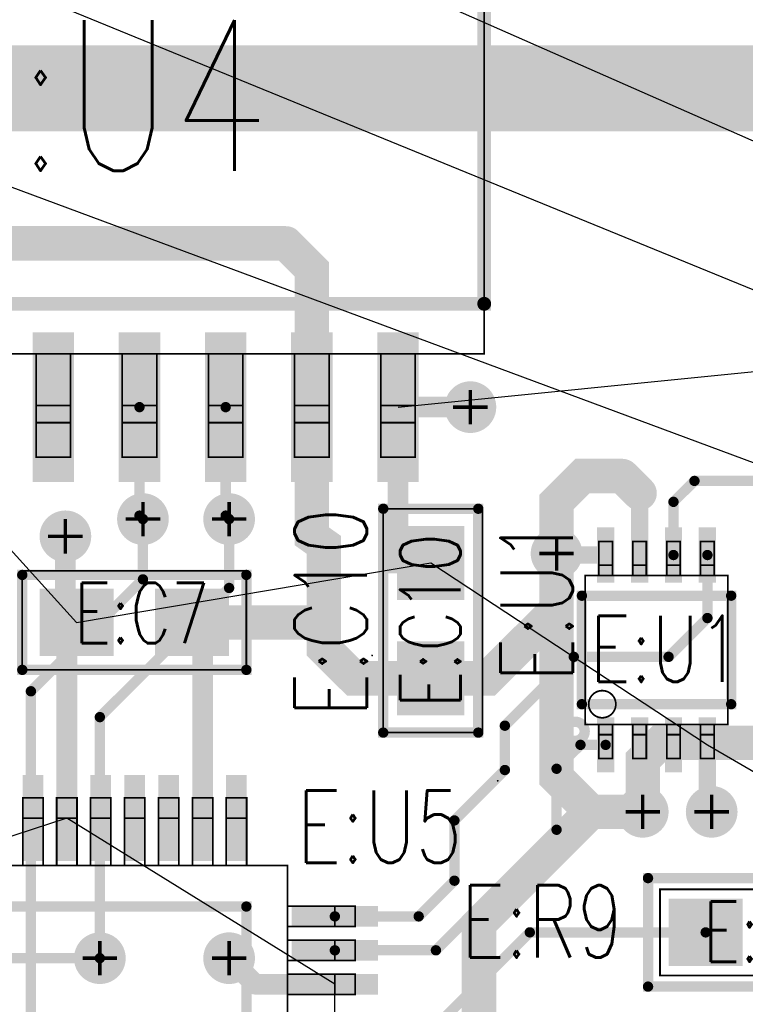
# Model space of a CAD drawing. Extents: x -4.8 to 11.7, y -3.6 to 8.1.
# Tile 15 of 53: x 2.004 to 2.425, y 0.478 to 1.05. Entities that reach past the tile are written whole.
import ezdxf
from ezdxf.enums import TextEntityAlignment as Align

# ---------------------------------------------------------------- set-up
doc = ezdxf.new("R2010")
doc.units = 0
for name, pattern in [('SIG_100', [2, 1, 1]), ('SIG_59', [2, 1, 1]), ('SIG_68', [2, 1, 1]), ('SIG_80', [2, 1, 1]), ('SIG_81', [2, 1, 1]), ('SIG_90', [2, 1, 1]), ('SIG_91', [2, 1, 1]), ('SIG_92', [2, 1, 1]), ('SIG_93', [2, 1, 1]), ('TRMIDX_12', [2, 1, 1]), ('TRMIDX_14', [2, 1, 1]), ('TRMIDX_2', [2, 1, 1]), ('TRMIDX_4', [2, 1, 1])]:
    doc.linetypes.add(name, pattern=pattern)
for name, color, linetype in [('2D_LINE_02', 231, 'CONTINUOUS'), ('DIMENSION7_119', 254, 'CONTINUOUS'), ('DRIL_NPLTE_THRU_01', 16, 'CONTINUOUS'), ('DRIL_NPLTE_THRU_04', 176, 'CONTINUOUS'), ('DRIL_PLTE_THRU_01', 16, 'CONTINUOUS'), ('DRIL_PLTE_THRU_04', 176, 'CONTINUOUS'), ('DRIL_SYMBOL', 254, 'CONTINUOUS'), ('LINK_00', 2, 'CONTINUOUS'), ('PADS_BOT', 5, 'CONTINUOUS'), ('PADS_INNER', 1, 'CONTINUOUS'), ('PADS_TOP', 1, 'CONTINUOUS'), ('PART_NAME_123', 255, 'CONTINUOUS'), ('PART_NAME_129', 2, 'CONTINUOUS'), ('PART_TOP_2DLINE_123', 255, 'CONTINUOUS'), ('PART_TOP_2DLINE_129', 2, 'CONTINUOUS'), ('TRACE_01', 1, 'CONTINUOUS'), ('TRACE_04', 5, 'CONTINUOUS'), ('VIAPTS', 56, 'CONTINUOUS')]:
    doc.layers.add(name, color=color, linetype=linetype)
doc.styles.add('W0$001', font='simplex', dxfattribs={"width": 0.75})
doc.styles.add('W0$006', font='simplex', dxfattribs={"width": 0.75})

# ---------------------------------------------------------------- blocks, each defined once
blk = doc.blocks.new('DRAWING_171')
at = {"layer": '2D_LINE_02', "const_width": 0.05}
blk.add_lwpolyline([(0, 0), (1.97, 0), (1.97, -1.3097), (0, -1.3097)], close=True, dxfattribs=at)
blk = doc.blocks.new('SMOOTH_0$001')
at = {"const_width": 0.0005}
blk.add_lwpolyline([(-0.00025, 0, 1), (0.00025, 0, 1)], format="xyb", close=True, dxfattribs=at)
blk = doc.blocks.new('SMOOTH_0$006')
at = {"const_width": 0.003}
blk.add_lwpolyline([(-0.0015, 0, 1), (0.0015, 0, 1)], format="xyb", close=True, dxfattribs=at)
blk = doc.blocks.new('PART_BODY_TOP_222')
at = {"layer": 'DIMENSION7_119', "linetype": 'TRMIDX_4', "const_width": 0.001}
blk.add_lwpolyline([(-0.25984, -0.18701), (-0.25982, -0.18701)], dxfattribs=at)
at = {"layer": 'DIMENSION7_119', "linetype": 'TRMIDX_12', "const_width": 0.001}
blk.add_lwpolyline([(-0.25984, -0.18701), (-0.25982, -0.18701)], dxfattribs=at)
at = {"layer": 'DIMENSION7_119', "linetype": 'TRMIDX_2', "const_width": 0.001}
blk.add_lwpolyline([(-0.18701, -0.25984), (-0.18698, -0.25984)], dxfattribs=at)
at = {"layer": 'DIMENSION7_119', "linetype": 'TRMIDX_14', "const_width": 0.001}
blk.add_lwpolyline([(-0.18701, -0.25984), (-0.18698, -0.25984)], dxfattribs=at)
at = {"layer": 'PART_TOP_2DLINE_123', "const_width": 0.006}
blk.add_lwpolyline([(-0.114, -0.114), (0.114, -0.114), (0.114, 0.114), (-0.105, 0.114), (-0.114, 0.105)], close=True, dxfattribs=at)
at = {"layer": 'PART_TOP_2DLINE_129', "const_width": 0.001}
for points in [[(-0.1378, -0.1378), (0.1378, -0.1378), (0.1378, 0.1378), (-0.1378, 0.1378)], [(-0.1378, -0.06299), (-0.17717, -0.06299), (-0.17717, -0.0748), (-0.1378, -0.0748)], [(-0.1378, -0.06299), (-0.16535, -0.06299), (-0.16535, -0.0748), (-0.1378, -0.0748)], [(-0.1378, -0.08268), (-0.17717, -0.08268), (-0.17717, -0.09449), (-0.1378, -0.09449)], [(-0.1378, -0.08268), (-0.16535, -0.08268), (-0.16535, -0.09449), (-0.1378, -0.09449)], [(-0.1378, -0.10236), (-0.17717, -0.10236), (-0.17717, -0.11417), (-0.1378, -0.11417)], [(-0.1378, -0.10236), (-0.16535, -0.10236), (-0.16535, -0.11417), (-0.1378, -0.11417)], [(-0.11417, -0.1378), (-0.11417, -0.17717), (-0.10236, -0.17717), (-0.10236, -0.1378)], [(-0.10236, -0.16535), (-0.10236, -0.1378), (-0.11417, -0.1378), (-0.11417, -0.16535)], [(-0.09449, -0.1378), (-0.09449, -0.17717), (-0.08268, -0.17717), (-0.08268, -0.1378)], [(-0.08268, -0.16535), (-0.08268, -0.1378), (-0.09449, -0.1378), (-0.09449, -0.16535)], [(-0.0748, -0.1378), (-0.0748, -0.17717), (-0.06299, -0.17717), (-0.06299, -0.1378)], [(-0.06299, -0.16535), (-0.06299, -0.1378), (-0.0748, -0.1378), (-0.0748, -0.16535)], [(-0.05512, -0.1378), (-0.05512, -0.17717), (-0.04331, -0.17717), (-0.04331, -0.1378)], [(-0.04331, -0.16535), (-0.04331, -0.1378), (-0.05512, -0.1378), (-0.05512, -0.16535)], [(-0.03543, -0.1378), (-0.03543, -0.17717), (-0.02362, -0.17717), (-0.02362, -0.1378)], [(-0.02362, -0.16535), (-0.02362, -0.1378), (-0.03543, -0.1378), (-0.03543, -0.16535)], [(-0.01575, -0.1378), (-0.01575, -0.17717), (-0.00394, -0.17717), (-0.00394, -0.1378)], [(-0.00394, -0.16535), (-0.00394, -0.1378), (-0.01575, -0.1378), (-0.01575, -0.16535)], [(0.00394, -0.1378), (0.00394, -0.17717), (0.01575, -0.17717), (0.01575, -0.1378)], [(0.01575, -0.16535), (0.01575, -0.1378), (0.00394, -0.1378), (0.00394, -0.16535)]]:
    blk.add_lwpolyline(points, close=True, dxfattribs=at)
at = {"layer": 'DIMENSION7_119'}
for p in [(-0.25984, -0.18701), (-0.25984, -0.18701), (-0.25982, -0.18701), (-0.25982, -0.18701), (-0.18701, -0.25984), (-0.18701, -0.25984), (-0.18698, -0.25984), (-0.18698, -0.25984)]:
    blk.add_blockref('SMOOTH_0$001', p, dxfattribs=at)
at = {"layer": 'PART_TOP_2DLINE_123'}
blk.add_blockref('SMOOTH_0$006', (-0.114, -0.114), dxfattribs=at)
at = {"layer": 'PART_TOP_2DLINE_129'}
for p in [(-0.17717, -0.06299), (-0.16535, -0.06299), (-0.1378, -0.06299), (-0.1378, -0.06299), (-0.17717, -0.0748), (-0.16535, -0.0748), (-0.1378, -0.0748), (-0.1378, -0.0748), (-0.17717, -0.08268), (-0.16535, -0.08268), (-0.1378, -0.08268), (-0.1378, -0.08268), (-0.17717, -0.09449), (-0.16535, -0.09449), (-0.1378, -0.09449), (-0.1378, -0.09449), (-0.17717, -0.10236), (-0.16535, -0.10236), (-0.1378, -0.10236), (-0.1378, -0.10236), (-0.17717, -0.11417), (-0.16535, -0.11417), (-0.1378, -0.11417), (-0.1378, -0.11417), (-0.1378, -0.1378), (-0.11417, -0.1378), (-0.11417, -0.1378), (-0.10236, -0.1378), (-0.10236, -0.1378), (-0.09449, -0.1378), (-0.09449, -0.1378), (-0.08268, -0.1378), (-0.08268, -0.1378), (-0.0748, -0.1378), (-0.0748, -0.1378), (-0.06299, -0.1378), (-0.06299, -0.1378), (-0.05512, -0.1378), (-0.05512, -0.1378), (-0.04331, -0.1378), (-0.04331, -0.1378), (-0.03543, -0.1378), (-0.03543, -0.1378), (-0.02362, -0.1378), (-0.02362, -0.1378), (-0.01575, -0.1378), (-0.01575, -0.1378), (-0.00394, -0.1378), (-0.00394, -0.1378), (0.00394, -0.1378), (0.00394, -0.1378), (0.01575, -0.1378), (0.01575, -0.1378), (-0.11417, -0.16535), (-0.10236, -0.16535), (-0.09449, -0.16535), (-0.08268, -0.16535), (-0.0748, -0.16535), (-0.06299, -0.16535), (-0.05512, -0.16535), (-0.04331, -0.16535), (-0.03543, -0.16535), (-0.02362, -0.16535), (-0.01575, -0.16535), (-0.00394, -0.16535), (0.00394, -0.16535), (0.01575, -0.16535), (-0.11417, -0.17717), (-0.10236, -0.17717), (-0.09449, -0.17717), (-0.08268, -0.17717), (-0.0748, -0.17717), (-0.06299, -0.17717), (-0.05512, -0.17717), (-0.04331, -0.17717), (-0.03543, -0.17717), (-0.02362, -0.17717), (-0.01575, -0.17717), (-0.00394, -0.17717), (0.00394, -0.17717), (0.01575, -0.17717)]:
    blk.add_blockref('SMOOTH_0$001', p, dxfattribs=at)
blk = doc.blocks.new('DRIL_HOLE_0')
blk.add_lwpolyline([(0, 0, 1), (0, 0, 1)], format="xyb", close=True)
blk = doc.blocks.new('PAD_0')
blk.add_lwpolyline([(0, 0, 1), (0, 0, 1)], format="xyb", close=True)
blk = doc.blocks.new('PAD_89')
at = {"const_width": 0.012}
blk.add_lwpolyline([(-0.025, 0), (0.025, 0)], dxfattribs=at)
blk = doc.blocks.new('STK_TOP_69')
at = {"layer": 'DRIL_NPLTE_THRU_01'}
blk.add_blockref('DRIL_HOLE_0', (0, 0), dxfattribs=at)
at = {"layer": 'DRIL_NPLTE_THRU_04'}
blk.add_blockref('DRIL_HOLE_0', (0, 0), dxfattribs=at)
at = {"layer": 'PADS_BOT'}
blk.add_blockref('PAD_0', (0, 0), dxfattribs=at)
at = {"layer": 'PADS_INNER'}
blk.add_blockref('PAD_0', (0, 0), dxfattribs=at)
at = {"layer": 'PADS_TOP'}
blk.add_blockref('PAD_89', (0, 0), dxfattribs=at)
blk = doc.blocks.new('STK_TOP_70')
at = {"layer": 'DRIL_NPLTE_THRU_01'}
blk.add_blockref('DRIL_HOLE_0', (0, 0), dxfattribs=at)
at = {"layer": 'DRIL_NPLTE_THRU_04'}
blk.add_blockref('DRIL_HOLE_0', (0, 0), dxfattribs=at)
at = {"layer": 'PADS_BOT'}
blk.add_blockref('PAD_0', (0, 0), dxfattribs=at)
at = {"layer": 'PADS_INNER'}
blk.add_blockref('PAD_0', (0, 0), dxfattribs=at)
at = {"layer": 'PADS_TOP', "rotation": 90}
blk.add_blockref('PAD_89', (0, 0), dxfattribs=at)
blk = doc.blocks.new('SYM_TOP_55')
for name, p in [('PART_BODY_TOP_222', (0, 0)), ('STK_TOP_69', (-0.16535, -0.0689)), ('STK_TOP_69', (-0.16535, -0.08858)), ('STK_TOP_69', (-0.16535, -0.10827)), ('STK_TOP_70', (-0.10827, -0.16535)), ('STK_TOP_70', (-0.08858, -0.16535)), ('STK_TOP_70', (-0.0689, -0.16535)), ('STK_TOP_70', (-0.04921, -0.16535)), ('STK_TOP_70', (-0.02953, -0.16535)), ('STK_TOP_70', (-0.00984, -0.16535)), ('STK_TOP_70', (0.00984, -0.16535))]:
    blk.add_blockref(name, p)
blk = doc.blocks.new('PART_TOP_120')
blk.add_blockref('SYM_TOP_55', (0, 0))
at = {"layer": 'PART_NAME_123', "style": 'W0$006', "width": 0.75}
blk.add_text('E:U5', height=0.042, rotation=180, dxfattribs=at).set_placement((-0.1434, -0.1394))
blk = doc.blocks.new('PART_BODY_TOP_224')
at = {"layer": 'PART_TOP_2DLINE_123', "const_width": 0.006}
blk.add_lwpolyline([(-0.04331, 0.0315), (0.04331, 0.0315), (0.04331, -0.0315), (-0.04331, -0.0315)], close=True, dxfattribs=at)
blk.add_lwpolyline([(-0.05281, -0.04724, 1), (-0.04168, -0.04724, 1)], format="xyb", close=True, dxfattribs=at)
at = {"layer": 'PART_TOP_2DLINE_129', "const_width": 0.001}
for points in [[(-0.03346, 0.04331), (-0.02559, 0.04331), (-0.02559, 0.06299), (-0.03346, 0.06299)], [(-0.03346, 0.04921), (-0.02559, 0.04921), (-0.02559, 0.06299), (-0.03346, 0.06299)], [(-0.01378, 0.04331), (-0.00591, 0.04331), (-0.00591, 0.06299), (-0.01378, 0.06299)], [(-0.01378, 0.04921), (-0.00591, 0.04921), (-0.00591, 0.06299), (-0.01378, 0.06299)], [(0.00591, 0.04331), (0.01378, 0.04331), (0.01378, 0.06299), (0.00591, 0.06299)], [(0.00591, 0.04921), (0.01378, 0.04921), (0.01378, 0.06299), (0.00591, 0.06299)], [(0.02559, 0.04331), (0.03346, 0.04331), (0.03346, 0.06299), (0.02559, 0.06299)], [(0.02559, 0.04921), (0.03346, 0.04921), (0.03346, 0.06299), (0.02559, 0.06299)], [(-0.04134, 0.04331), (0.04134, 0.04331), (0.04134, -0.04331), (-0.04134, -0.04331)], [(-0.03346, -0.06299), (-0.02559, -0.06299), (-0.02559, -0.04331), (-0.03346, -0.04331)], [(-0.03346, -0.04921), (-0.02559, -0.04921), (-0.02559, -0.04331), (-0.03346, -0.04331)], [(-0.01378, -0.06299), (-0.00591, -0.06299), (-0.00591, -0.04331), (-0.01378, -0.04331)], [(-0.01378, -0.04921), (-0.00591, -0.04921), (-0.00591, -0.04331), (-0.01378, -0.04331)], [(0.00591, -0.06299), (0.01378, -0.06299), (0.01378, -0.04331), (0.00591, -0.04331)], [(0.00591, -0.04921), (0.01378, -0.04921), (0.01378, -0.04331), (0.00591, -0.04331)], [(0.02559, -0.06299), (0.03346, -0.06299), (0.03346, -0.04331), (0.02559, -0.04331)], [(0.02559, -0.04921), (0.03346, -0.04921), (0.03346, -0.04331), (0.02559, -0.04331)]]:
    blk.add_lwpolyline(points, close=True, dxfattribs=at)
blk.add_lwpolyline([(-0.03937, -0.0315, 1), (-0.02362, -0.0315, 1)], format="xyb", close=True, dxfattribs=at)
at = {"layer": 'PART_TOP_2DLINE_123'}
for p in [(-0.04331, 0.0315), (0.04331, 0.0315), (-0.04331, -0.0315), (0.04331, -0.0315)]:
    blk.add_blockref('SMOOTH_0$006', p, dxfattribs=at)
at = {"layer": 'PART_TOP_2DLINE_129'}
for p in [(-0.03346, 0.06299), (-0.03346, 0.06299), (-0.02559, 0.06299), (-0.02559, 0.06299), (-0.01378, 0.06299), (-0.01378, 0.06299), (-0.00591, 0.06299), (-0.00591, 0.06299), (0.00591, 0.06299), (0.00591, 0.06299), (0.01378, 0.06299), (0.01378, 0.06299), (0.02559, 0.06299), (0.02559, 0.06299), (0.03346, 0.06299), (0.03346, 0.06299), (-0.03346, 0.04921), (-0.02559, 0.04921), (-0.01378, 0.04921), (-0.00591, 0.04921), (0.00591, 0.04921), (0.01378, 0.04921), (0.02559, 0.04921), (0.03346, 0.04921), (-0.04134, 0.04331), (-0.03346, 0.04331), (-0.02559, 0.04331), (-0.01378, 0.04331), (-0.00591, 0.04331), (0.00591, 0.04331), (0.01378, 0.04331), (0.02559, 0.04331), (0.03346, 0.04331), (0.04134, 0.04331), (-0.04134, -0.04331), (-0.03346, -0.04331), (-0.03346, -0.04331), (-0.02559, -0.04331), (-0.02559, -0.04331), (-0.01378, -0.04331), (-0.01378, -0.04331), (-0.00591, -0.04331), (-0.00591, -0.04331), (0.00591, -0.04331), (0.00591, -0.04331), (0.01378, -0.04331), (0.01378, -0.04331), (0.02559, -0.04331), (0.02559, -0.04331), (0.03346, -0.04331), (0.03346, -0.04331), (0.04134, -0.04331), (-0.03346, -0.04921), (-0.02559, -0.04921), (-0.01378, -0.04921), (-0.00591, -0.04921), (0.00591, -0.04921), (0.01378, -0.04921), (0.02559, -0.04921), (0.03346, -0.04921), (-0.03346, -0.06299), (-0.02559, -0.06299), (-0.01378, -0.06299), (-0.00591, -0.06299), (0.00591, -0.06299), (0.01378, -0.06299), (0.02559, -0.06299), (0.03346, -0.06299)]:
    blk.add_blockref('SMOOTH_0$001', p, dxfattribs=at)
blk = doc.blocks.new('PAD_92')
at = {"const_width": 0.01}
blk.add_lwpolyline([(-0.016, 0), (0.016, 0)], dxfattribs=at)
blk = doc.blocks.new('STK_TOP_72')
at = {"layer": 'DRIL_PLTE_THRU_01'}
blk.add_blockref('DRIL_HOLE_0', (0, 0), dxfattribs=at)
at = {"layer": 'DRIL_PLTE_THRU_04'}
blk.add_blockref('DRIL_HOLE_0', (0, 0), dxfattribs=at)
at = {"layer": 'PADS_BOT'}
blk.add_blockref('PAD_0', (0, 0), dxfattribs=at)
at = {"layer": 'PADS_INNER'}
blk.add_blockref('PAD_0', (0, 0), dxfattribs=at)
at = {"layer": 'PADS_TOP', "rotation": 90}
blk.add_blockref('PAD_92', (0, 0), dxfattribs=at)
blk = doc.blocks.new('SYM_TOP_57')
for name, p in [('STK_TOP_72', (-0.02953, 0.05512)), ('STK_TOP_72', (-0.00984, 0.05512)), ('STK_TOP_72', (0.00984, 0.05512)), ('STK_TOP_72', (0.02953, 0.05512)), ('PART_BODY_TOP_224', (0, 0)), ('STK_TOP_72', (-0.02953, -0.05512)), ('STK_TOP_72', (-0.00984, -0.05512)), ('STK_TOP_72', (0.00984, -0.05512)), ('STK_TOP_72', (0.02953, -0.05512))]:
    blk.add_blockref(name, p)
blk = doc.blocks.new('PART_TOP_122')
blk.add_blockref('SYM_TOP_57', (0, 0))
at = {"layer": 'PART_NAME_123', "style": 'W0$006', "width": 0.75}
blk.add_text('E:U1', height=0.042, rotation=90, dxfattribs=at).set_placement((-0.0486, -0.0186))
at = {"layer": 'PART_NAME_129', "style": 'W0$001', "width": 0.75}
blk.add_text('E:U1', height=0.0385, dxfattribs=at).set_placement((-0.0386, -0.0186))
blk = doc.blocks.new('SMOOTH_0$008')
at = {"const_width": 0.004}
blk.add_lwpolyline([(-0.002, 0, 1), (0.002, 0, 1)], format="xyb", close=True, dxfattribs=at)
blk = doc.blocks.new('PART_BODY_TOP_226')
at = {"layer": 'PART_TOP_2DLINE_123', "const_width": 0.008}
blk.add_lwpolyline([(-0.225, -0.121), (-0.225, 0.121), (0.225, 0.121), (0.225, -0.121)], close=True, dxfattribs=at)
at = {"layer": 'PART_TOP_2DLINE_129', "const_width": 0.001}
for points in [[(-0.225, -0.15), (-0.225, 0.15), (0.225, 0.15), (0.225, -0.15)], [(-0.035, -0.15), (-0.035, -0.21), (-0.015, -0.21), (-0.015, -0.15)], [(0.015, -0.15), (0.015, -0.21), (0.035, -0.21), (0.035, -0.15)], [(0.065, -0.15), (0.065, -0.21), (0.085, -0.21), (0.085, -0.15)], [(0.115, -0.15), (0.115, -0.21), (0.135, -0.21), (0.135, -0.15)], [(0.165, -0.15), (0.165, -0.21), (0.185, -0.21), (0.185, -0.15)], [(-0.035, -0.18), (-0.015, -0.18), (-0.015, -0.19), (-0.035, -0.19)], [(0.015, -0.18), (0.035, -0.18), (0.035, -0.19), (0.015, -0.19)], [(0.065, -0.18), (0.085, -0.18), (0.085, -0.19), (0.065, -0.19)], [(0.115, -0.18), (0.135, -0.18), (0.135, -0.19), (0.115, -0.19)], [(0.165, -0.18), (0.185, -0.18), (0.185, -0.19), (0.165, -0.19)]]:
    blk.add_lwpolyline(points, close=True, dxfattribs=at)
at = {"layer": 'PART_TOP_2DLINE_123'}
blk.add_blockref('SMOOTH_0$008', (0.225, -0.121), dxfattribs=at)
at = {"layer": 'PART_TOP_2DLINE_129'}
for p in [(-0.035, -0.15), (-0.015, -0.15), (0.015, -0.15), (0.035, -0.15), (0.065, -0.15), (0.085, -0.15), (0.115, -0.15), (0.135, -0.15), (0.165, -0.15), (0.185, -0.15), (0.225, -0.15), (-0.035, -0.18), (-0.015, -0.18), (0.015, -0.18), (0.035, -0.18), (0.065, -0.18), (0.085, -0.18), (0.115, -0.18), (0.135, -0.18), (0.165, -0.18), (0.185, -0.18), (-0.035, -0.19), (-0.015, -0.19), (0.015, -0.19), (0.035, -0.19), (0.065, -0.19), (0.085, -0.19), (0.115, -0.19), (0.135, -0.19), (0.165, -0.19), (0.185, -0.19), (-0.035, -0.21), (-0.015, -0.21), (0.015, -0.21), (0.035, -0.21), (0.065, -0.21), (0.085, -0.21), (0.115, -0.21), (0.135, -0.21), (0.165, -0.21), (0.185, -0.21)]:
    blk.add_blockref('SMOOTH_0$001', p, dxfattribs=at)
blk = doc.blocks.new('PAD_94')
at = {"const_width": 0.024}
blk.add_lwpolyline([(-0.0435, 0), (0.0435, 0)], dxfattribs=at)
blk = doc.blocks.new('STK_TOP_73')
at = {"layer": 'DRIL_NPLTE_THRU_01'}
blk.add_blockref('DRIL_HOLE_0', (0, 0), dxfattribs=at)
at = {"layer": 'DRIL_NPLTE_THRU_04'}
blk.add_blockref('DRIL_HOLE_0', (0, 0), dxfattribs=at)
at = {"layer": 'PADS_BOT'}
blk.add_blockref('PAD_0', (0, 0), dxfattribs=at)
at = {"layer": 'PADS_INNER'}
blk.add_blockref('PAD_0', (0, 0), dxfattribs=at)
at = {"layer": 'PADS_TOP', "rotation": 90}
blk.add_blockref('PAD_94', (0, 0), dxfattribs=at)
blk = doc.blocks.new('SYM_TOP_59')
for name, p in [('PART_BODY_TOP_226', (0, 0)), ('STK_TOP_73', (-0.025, -0.181)), ('STK_TOP_73', (0.025, -0.181)), ('STK_TOP_73', (0.075, -0.181)), ('STK_TOP_73', (0.125, -0.181)), ('STK_TOP_73', (0.175, -0.181))]:
    blk.add_blockref(name, p)
blk = doc.blocks.new('PART_TOP_124')
blk.add_blockref('SYM_TOP_59', (0, 0))
at = {"layer": 'PART_NAME_129', "style": 'W0$001', "width": 0.75}
blk.add_text('E:U4', height=0.0875, dxfattribs=at).set_placement((0, 0), align=Align.MIDDLE_CENTER)
blk = doc.blocks.new('PART_BODY_TOP_229')
at = {"layer": 'PART_TOP_2DLINE_123', "const_width": 0.006}
blk.add_lwpolyline([(-0.06693, -0.0315), (0.06693, -0.0315), (0.06693, 0.0315), (-0.06693, 0.0315)], close=True, dxfattribs=at)
at = {"layer": 'PART_TOP_2DLINE_129', "const_width": 0.001}
blk.add_lwpolyline([(-0.06, -0.025), (0.06, -0.025), (0.06, 0.025), (-0.06, 0.025)], close=True, dxfattribs=at)
at = {"layer": 'PART_TOP_2DLINE_123'}
for p in [(-0.06693, 0.0315), (0.06693, 0.0315), (-0.06693, -0.0315), (0.06693, -0.0315)]:
    blk.add_blockref('SMOOTH_0$006', p, dxfattribs=at)
at = {"layer": 'PART_TOP_2DLINE_129'}
for p in [(-0.06, 0.025), (0.06, 0.025), (-0.06, -0.025), (0.06, -0.025)]:
    blk.add_blockref('SMOOTH_0$001', p, dxfattribs=at)
blk = doc.blocks.new('PAD_98')
at = {"const_width": 0.039}
blk.add_lwpolyline([(-0.0215, 0), (0.0215, 0)], dxfattribs=at)
blk = doc.blocks.new('STK_TOP_49')
at = {"layer": 'DRIL_PLTE_THRU_01'}
blk.add_blockref('DRIL_HOLE_0', (0, 0), dxfattribs=at)
at = {"layer": 'DRIL_PLTE_THRU_04'}
blk.add_blockref('DRIL_HOLE_0', (0, 0), dxfattribs=at)
at = {"layer": 'PADS_BOT'}
blk.add_blockref('PAD_0', (0, 0), dxfattribs=at)
at = {"layer": 'PADS_INNER'}
blk.add_blockref('PAD_0', (0, 0), dxfattribs=at)
at = {"layer": 'PADS_TOP'}
blk.add_blockref('PAD_98', (0, 0), dxfattribs=at)
blk = doc.blocks.new('SYM_TOP_62')
for name, p in [('PART_BODY_TOP_229', (0, 0)), ('STK_TOP_49', (-0.0335, 0)), ('STK_TOP_49', (0.0335, 0))]:
    blk.add_blockref(name, p)
blk = doc.blocks.new('PART_TOP_130')
blk.add_blockref('SYM_TOP_62', (0, 0))
at = {"layer": 'PART_NAME_123', "style": 'W0$006', "width": 0.75}
blk.add_text('E:R9', height=0.042, rotation=180, dxfattribs=at).set_placement((0.1756, 0.0146))
at = {"layer": 'PART_NAME_129', "style": 'W0$001', "width": 0.75}
blk.add_text('E:R9', height=0.035, rotation=180, dxfattribs=at).set_placement((-0.0044, -0.0004), align=Align.MIDDLE_CENTER)
blk = doc.blocks.new('PART_BODY_TOP_203')
at = {"layer": 'PART_TOP_2DLINE_123', "const_width": 0.006}
blk.add_lwpolyline([(-0.065, -0.02756), (0.065, -0.02756), (0.065, 0.02756), (-0.065, 0.02756)], close=True, dxfattribs=at)
at = {"layer": 'PART_TOP_2DLINE_129', "const_width": 0.001}
blk.add_lwpolyline([(-0.065, -0.03), (0.065, -0.03), (0.065, 0.02756), (-0.065, 0.02756)], close=True, dxfattribs=at)
at = {"layer": 'PART_TOP_2DLINE_123'}
for p in [(-0.065, 0.02756), (0.065, 0.02756), (-0.065, -0.02756), (0.065, -0.02756)]:
    blk.add_blockref('SMOOTH_0$006', p, dxfattribs=at)
at = {"layer": 'PART_TOP_2DLINE_129'}
for p in [(-0.065, 0.02756), (0.065, 0.02756), (-0.065, -0.03), (0.065, -0.03)]:
    blk.add_blockref('SMOOTH_0$001', p, dxfattribs=at)
blk = doc.blocks.new('SYM_TOP_36')
for name, p in [('PART_BODY_TOP_203', (0, 0)), ('STK_TOP_49', (-0.0335, 0)), ('STK_TOP_49', (0.0335, 0))]:
    blk.add_blockref(name, p)
blk = doc.blocks.new('PART_TOP_228')
blk.add_blockref('SYM_TOP_36', (0, 0))
at = {"layer": 'PART_NAME_123', "style": 'W0$006', "width": 0.75}
blk.add_text('E:C10', height=0.042, dxfattribs=at).set_placement((-0.056, 0.037))
at = {"layer": 'PART_NAME_129', "style": 'W0$001', "width": 0.75}
blk.add_text('E:C10', height=0.035, dxfattribs=at).set_placement((0, 0.00033), align=Align.MIDDLE_CENTER)
blk = doc.blocks.new('PART_TOP_243')
blk.add_blockref('SYM_TOP_36', (0, 0))
at = {"layer": 'PART_NAME_123', "style": 'W0$006', "width": 0.75}
blk.add_text('E:C7', height=0.042, rotation=180, dxfattribs=at).set_placement((0.1756, 0.0196))
at = {"layer": 'PART_NAME_129', "style": 'W0$001', "width": 0.75}
blk.add_text('E:C7', height=0.035, rotation=180, dxfattribs=at).set_placement((-0.0044, -0.0054), align=Align.MIDDLE_CENTER)
blk = doc.blocks.new('SMOOTH_0$012')
at = {"const_width": 0.006}
blk.add_lwpolyline([(-0.003, 0, 1), (0.003, 0, 1)], format="xyb", close=True, dxfattribs=at)
blk = doc.blocks.new('TRACE_744')
at = {"layer": 'TRACE_01', "linetype": 'SIG_68', "const_width": 0.012}
blk.add_lwpolyline([(2.18695, 0.4895), (2.1406, 0.4895)], dxfattribs=at)
at = {"layer": 'TRACE_01'}
for p in [(2.1406, 0.4895), (2.18695, 0.4895)]:
    blk.add_blockref('SMOOTH_0$012', p, dxfattribs=at)
blk = doc.blocks.new('TRACE_726')
at = {"layer": 'TRACE_01', "linetype": 'SIG_68', "const_width": 0.012}
blk.add_lwpolyline([(2.0371, 0.6996), (2.0306, 0.6996)], dxfattribs=at)
at = {"layer": 'TRACE_01'}
for p in [(2.0306, 0.6996), (2.0371, 0.6996)]:
    blk.add_blockref('SMOOTH_0$012', p, dxfattribs=at)
blk = doc.blocks.new('TRACE_748')
at = {"layer": 'TRACE_01', "linetype": 'SIG_68', "const_width": 0.012}
blk.add_lwpolyline([(2.1406, 0.4895), (2.1406, 0.4896), (2.1256, 0.5046)], dxfattribs=at)
at = {"layer": 'TRACE_01'}
for p in [(2.1256, 0.5046), (2.1406, 0.4896), (2.1406, 0.4895)]:
    blk.add_blockref('SMOOTH_0$012', p, dxfattribs=at)
blk = doc.blocks.new('TRACE_730')
at = {"layer": 'TRACE_01', "linetype": 'SIG_68', "const_width": 0.012}
blk.add_lwpolyline([(2.0306, 0.6996), (2.0306, 0.7496)], dxfattribs=at)
at = {"layer": 'TRACE_01'}
for p in [(2.0306, 0.7496), (2.0306, 0.6996)]:
    blk.add_blockref('SMOOTH_0$012', p, dxfattribs=at)
blk = doc.blocks.new('SMOOTH_0$01')
at = {"const_width": 0.005}
blk.add_lwpolyline([(-0.0025, 0, 1), (0.0025, 0, 1)], format="xyb", close=True, dxfattribs=at)
blk = doc.blocks.new('SMOOTH_0$02')
at = {"const_width": 0.01}
blk.add_lwpolyline([(-0.005, 0, 1), (0.005, 0, 1)], format="xyb", close=True, dxfattribs=at)
blk = doc.blocks.new('DRIL_SYMBOL_0$013')
at = {"layer": 'DRIL_SYMBOL', "const_width": 0.002}
for points in [[(0, -0.01), (0, 0.01)], [(-0.01, 0), (0.01, 0)]]:
    blk.add_lwpolyline(points, dxfattribs=at)
blk = doc.blocks.new('DRIL_HOLE_0$013')
at = {"const_width": 0.0065}
blk.add_lwpolyline([(-0.00325, 0, 1), (0.00325, 0, 1)], format="xyb", close=True, dxfattribs=at)
blk.add_blockref('DRIL_SYMBOL_0$013', (0, 0))
blk = doc.blocks.new('PAD_180')
at = {"const_width": 0.015}
blk.add_lwpolyline([(0, -0.0075, 1), (0, 0.0075, 1)], format="xyb", close=True, dxfattribs=at)
blk = doc.blocks.new('STK_TOP_5')
at = {"layer": 'DRIL_PLTE_THRU_01'}
blk.add_blockref('DRIL_HOLE_0$013', (0, 0), dxfattribs=at)
at = {"layer": 'DRIL_PLTE_THRU_04'}
blk.add_blockref('DRIL_HOLE_0$013', (0, 0), dxfattribs=at)
at = {"layer": 'PADS_BOT'}
blk.add_blockref('PAD_180', (0, 0), dxfattribs=at)
at = {"layer": 'PADS_INNER'}
blk.add_blockref('PAD_180', (0, 0), dxfattribs=at)
at = {"layer": 'PADS_TOP'}
blk.add_blockref('PAD_180', (0, 0), dxfattribs=at)
blk = doc.blocks.new('SYM_TOP_4')
blk.add_blockref('STK_TOP_5', (0, 0))

msp = doc.modelspace()

# ---------------------------------------------------------------- linework, layer by layer
at = {"layer": 'LINK_00', "linetype": 'SIG_59'}
for q in [(1.1856, 1.2546), (1.5456, 1.2546), (1.8056, 1.2546)]:
    msp.add_line((5.1005, -0.2003), q, dxfattribs=at)
at = {"layer": 'LINK_00', "linetype": 'SIG_68'}
for p, q in [((2.2236, 0.8246), (2.4826, 0.8506)), ((2.0371, 0.6996), (1.9236, 0.8246)), ((2.0371, 0.6996), (2.2426, 0.7341)), ((2.2426, 0.7341), (2.40313, 0.62848)), ((2.40313, 0.62848), (2.6091, 0.5086)), ((2.03144, 0.58595), (1.85625, 0.52887)), ((2.18695, 0.4895), (2.03144, 0.58595)), ((2.18695, 0.46981), (2.18695, 0.4895))]:
    msp.add_line(p, q, dxfattribs=at)
at = {"layer": 'TRACE_01', "linetype": 'SIG_80'}
for points, const_width in [([(1.8736, 0.8246), (1.8736, 0.9047), (1.8886, 0.9197), (2.1586, 0.9197)], 0.02), ([(2.1736, 0.8246), (2.1736, 0.9047), (2.1586, 0.9197)], 0.02), ([(2.1041, 0.6996), (2.1806, 0.6996), (2.1806, 0.7446), (2.1736, 0.7496), (2.1736, 0.8246)], 0.02), ([(2.2426, 0.6671), (2.1981, 0.6671), (2.1806, 0.6846), (2.1806, 0.7446), (2.1736, 0.7496), (2.1736, 0.8246)], 0.02), ([(2.3156, 0.7396), (2.3156, 0.7696), (2.3306, 0.7846), (2.35376, 0.7846)], 0.02), ([(2.36376, 0.7746), (2.35376, 0.7846)], 0.02), ([(2.36376, 0.73872), (2.36376, 0.7746)], 0.01), ([(2.2426, 0.6671), (2.2756, 0.6671), (2.3156, 0.7071), (2.3156, 0.7396)], 0.02), ([(2.31648, 0.73872), (2.3156, 0.7396)], 0.02), ([(2.31648, 0.73872), (2.34407, 0.73872)], 0.01), ([(2.11018, 0.69352), (2.1041, 0.6996)], 0.02), ([(2.11018, 0.58595), (2.11018, 0.69352)], 0.012), ([(2.36376, 0.59144), (2.36376, 0.62848)], 0.01), ([(2.3656, 0.5896), (2.36376, 0.59144)], 0.02)]:
    msp.add_lwpolyline(points, dxfattribs=dict(at, const_width=const_width))
at = {"layer": 'TRACE_01', "linetype": 'SIG_68'}
for points, const_width in [([(2.2426, 0.7341), (2.2236, 0.7341), (2.2236, 0.8246)], 0.012), ([(2.2236, 0.8246), (2.2656, 0.8246)], 0.012), ([(2.03144, 0.58595), (2.03144, 0.69394), (2.0371, 0.6996)], 0.012), ([(2.40313, 0.59207), (2.40313, 0.62848)], 0.01), ([(2.4056, 0.5896), (2.40313, 0.59207)], 0.012)]:
    msp.add_lwpolyline(points, dxfattribs=dict(at, const_width=const_width))
at = {"layer": 'TRACE_01', "linetype": 'SIG_93', "const_width": 0.006}
msp.add_lwpolyline([(2.0756, 0.7596), (2.0736, 0.7616), (2.0736, 0.8246)], dxfattribs=at)
at = {"layer": 'TRACE_01', "linetype": 'SIG_81', "const_width": 0.006}
for points in [[(2.1256, 0.7596), (2.1236, 0.7616), (2.1236, 0.8246)], [(1.9056, 0.3046), (1.9056, 0.4046), (1.9806, 0.4796), (1.9806, 0.5046), (2.0506, 0.5046)]]:
    msp.add_lwpolyline(points, dxfattribs=at)
at = {"layer": 'TRACE_01', "linetype": 'SIG_100', "const_width": 0.006}
for points in [[(2.38344, 0.73872), (2.38344, 0.7696), (2.3956, 0.78176)], [(2.5026, 0.6821), (2.5026, 0.7426), (2.46344, 0.78176), (2.3956, 0.78176)]]:
    msp.add_lwpolyline(points, dxfattribs=at)
at = {"layer": 'TRACE_01', "linetype": 'SIG_92', "const_width": 0.006}
msp.add_lwpolyline([(2.18695, 0.52887), (2.2356, 0.52887), (2.25633, 0.5496), (2.25633, 0.5846), (2.2856, 0.61387), (2.2856, 0.6396), (2.3256, 0.6796), (2.3806, 0.6796), (2.40313, 0.70213), (2.40313, 0.73872)], dxfattribs=at)
at = {"layer": 'TRACE_01', "linetype": 'SIG_91', "const_width": 0.006}
msp.add_lwpolyline([(2.18695, 0.50918), (2.2456, 0.50918), (2.3156, 0.57918), (2.3156, 0.6146), (2.32948, 0.62848), (2.34407, 0.62848)], dxfattribs=at)
at = {"layer": 'TRACE_01', "linetype": 'SIG_90', "const_width": 0.006}
msp.add_lwpolyline([(2.18695, 0.45013), (2.2306, 0.45013), (2.30007, 0.5196), (2.4021, 0.5196)], dxfattribs=at)
at = {"layer": 'TRACE_04', "linetype": 'SIG_93', "const_width": 0.006}
msp.add_lwpolyline([(2.0106, 0.4496), (2.0106, 0.6596), (2.0756, 0.7246), (2.0756, 0.7596)], dxfattribs=at)
at = {"layer": 'TRACE_04', "linetype": 'SIG_81', "const_width": 0.006}
msp.add_lwpolyline([(2.0506, 0.5046), (2.0506, 0.6446), (2.1256, 0.7196), (2.1256, 0.7596)], dxfattribs=at)
at = {"layer": 'TRACE_04', "linetype": 'SIG_80', "const_width": 0.02}
for points in [[(2.3156, 0.7396), (2.3156, 0.6096), (2.3356, 0.5896)], [(2.3156, 0.7396), (2.3156, 0.6096), (2.3356, 0.5896), (2.3656, 0.5896)], [(2.3656, 0.5896), (2.3656, 0.6196), (2.3756, 0.6296), (2.4406, 0.6296), (2.4556, 0.6146)], [(2.2706, 0.2196), (2.2706, 0.5246), (2.3356, 0.5896)]]:
    msp.add_lwpolyline(points, dxfattribs=at)

# ---------------------------------------------------------------- block references
for name, p in [('PART_TOP_124', (2.0486, 1.0056)), ('DRAWING_171', (0.7905, 1.0097)), ('TRACE_730', (0, 0)), ('PART_TOP_122', (2.3736, 0.6836)), ('TRACE_726', (0, 0)), ('TRACE_748', (0, 0)), ('TRACE_744', (0, 0))]:
    msp.add_blockref(name, p)
for name, p, rotation in [('PART_TOP_228', (2.2426, 0.7006), 90), ('PART_TOP_243', (2.0706, 0.6996), 180), ('PART_TOP_120', (2.0216, 0.4206), 180), ('PART_TOP_130', (2.4356, 0.5196), 180)]:
    msp.add_blockref(name, p, dxfattribs=dict(rotation=rotation))
at = {"layer": 'TRACE_01'}
for name, p in [('SMOOTH_0$02', (2.1586, 0.9197)), ('SMOOTH_0$02', (2.1586, 0.9197)), ('SMOOTH_0$02', (2.1736, 0.9047)), ('SMOOTH_0$02', (2.1736, 0.8246)), ('SMOOTH_0$02', (2.1736, 0.8246)), ('SMOOTH_0$02', (2.1736, 0.8246)), ('SMOOTH_0$012', (2.2236, 0.8246)), ('SMOOTH_0$012', (2.2236, 0.8246)), ('SMOOTH_0$012', (2.2656, 0.8246)), ('SMOOTH_0$006', (2.0736, 0.8246)), ('SMOOTH_0$006', (2.1236, 0.8246)), ('SMOOTH_0$02', (2.3306, 0.7846)), ('SMOOTH_0$02', (2.35376, 0.7846)), ('SMOOTH_0$02', (2.35376, 0.7846)), ('SMOOTH_0$02', (2.36376, 0.7746)), ('SMOOTH_0$006', (2.3956, 0.78176)), ('SMOOTH_0$006', (2.3956, 0.78176)), ('SMOOTH_0$02', (2.3156, 0.7696)), ('SMOOTH_0$01', (2.36376, 0.7746)), ('SMOOTH_0$006', (2.38344, 0.7696)), ('SMOOTH_0$006', (2.0736, 0.7616)), ('SMOOTH_0$006', (2.0756, 0.7596)), ('SMOOTH_0$006', (2.1236, 0.7616)), ('SMOOTH_0$006', (2.1256, 0.7596)), ('SMOOTH_0$02', (2.1736, 0.7496)), ('SMOOTH_0$02', (2.1736, 0.7496)), ('SMOOTH_0$02', (2.1806, 0.7446)), ('SMOOTH_0$02', (2.1806, 0.7446)), ('SMOOTH_0$02', (2.3156, 0.7396)), ('SMOOTH_0$02', (2.3156, 0.7396)), ('SMOOTH_0$02', (2.3156, 0.7396)), ('SMOOTH_0$02', (2.31648, 0.73872)), ('SMOOTH_0$01', (2.31648, 0.73872)), ('SMOOTH_0$01', (2.34407, 0.73872)), ('SMOOTH_0$01', (2.36376, 0.73872)), ('SMOOTH_0$012', (2.2236, 0.7341)), ('SMOOTH_0$012', (2.2426, 0.7341)), ('SMOOTH_0$006', (2.38344, 0.73872)), ('SMOOTH_0$006', (2.40313, 0.73872)), ('SMOOTH_0$02', (2.3156, 0.7071)), ('SMOOTH_0$02', (2.1041, 0.6996)), ('SMOOTH_0$02', (2.1041, 0.6996)), ('SMOOTH_0$02', (2.1806, 0.6996)), ('SMOOTH_0$012', (2.0371, 0.6996)), ('SMOOTH_0$02', (2.11018, 0.69352)), ('SMOOTH_0$006', (2.40313, 0.70213)), ('SMOOTH_0$012', (2.03144, 0.69394)), ('SMOOTH_0$012', (2.11018, 0.69352)), ('SMOOTH_0$02', (2.1806, 0.6846)), ('SMOOTH_0$006', (2.3256, 0.6796)), ('SMOOTH_0$006', (2.3806, 0.6796)), ('SMOOTH_0$02', (2.1981, 0.6671)), ('SMOOTH_0$02', (2.2426, 0.6671)), ('SMOOTH_0$02', (2.2426, 0.6671)), ('SMOOTH_0$02', (2.2756, 0.6671)), ('SMOOTH_0$006', (2.2856, 0.6396)), ('SMOOTH_0$006', (2.32948, 0.62848)), ('SMOOTH_0$006', (2.34407, 0.62848)), ('SMOOTH_0$01', (2.36376, 0.62848)), ('SMOOTH_0$01', (2.40313, 0.62848)), ('SMOOTH_0$006', (2.3156, 0.6146)), ('SMOOTH_0$006', (2.2856, 0.61387)), ('SMOOTH_0$02', (2.36376, 0.59144)), ('SMOOTH_0$02', (2.3656, 0.5896)), ('SMOOTH_0$01', (2.36376, 0.59144)), ('SMOOTH_0$012', (2.40313, 0.59207)), ('SMOOTH_0$01', (2.40313, 0.59207)), ('SMOOTH_0$012', (2.4056, 0.5896)), ('SMOOTH_0$012', (2.03144, 0.58595)), ('SMOOTH_0$012', (2.11018, 0.58595)), ('SMOOTH_0$006', (2.25633, 0.5846)), ('SMOOTH_0$006', (2.3156, 0.57918)), ('SMOOTH_0$006', (2.25633, 0.5496)), ('SMOOTH_0$006', (2.18695, 0.52887)), ('SMOOTH_0$006', (2.2356, 0.52887)), ('SMOOTH_0$006', (2.30007, 0.5196)), ('SMOOTH_0$006', (2.4021, 0.5196)), ('SMOOTH_0$006', (2.18695, 0.50918)), ('SMOOTH_0$006', (2.2456, 0.50918)), ('SMOOTH_0$006', (2.0506, 0.5046))]:
    msp.add_blockref(name, p, dxfattribs=at)
at = {"layer": 'TRACE_04'}
for name, p in [('SMOOTH_0$006', (2.0756, 0.7596)), ('SMOOTH_0$006', (2.1256, 0.7596)), ('SMOOTH_0$02', (2.3156, 0.7396)), ('SMOOTH_0$02', (2.3156, 0.7396)), ('SMOOTH_0$006', (2.0756, 0.7246)), ('SMOOTH_0$006', (2.1256, 0.7196)), ('SMOOTH_0$006', (2.0106, 0.6596)), ('SMOOTH_0$006', (2.0506, 0.6446)), ('SMOOTH_0$02', (2.3756, 0.6296)), ('SMOOTH_0$02', (2.3656, 0.6196)), ('SMOOTH_0$02', (2.3156, 0.6096)), ('SMOOTH_0$02', (2.3156, 0.6096)), ('SMOOTH_0$02', (2.3356, 0.5896)), ('SMOOTH_0$02', (2.3356, 0.5896)), ('SMOOTH_0$02', (2.3356, 0.5896)), ('SMOOTH_0$02', (2.3656, 0.5896)), ('SMOOTH_0$02', (2.3656, 0.5896)), ('SMOOTH_0$02', (2.2706, 0.5246)), ('SMOOTH_0$006', (2.0506, 0.5046))]:
    msp.add_blockref(name, p, dxfattribs=at)
at = {"layer": 'VIAPTS', "linetype": 'SIG_68'}
for p in [(2.2656, 0.8246), (2.0306, 0.7496), (2.4056, 0.5896), (2.1256, 0.5046)]:
    msp.add_blockref('SYM_TOP_4', p, dxfattribs=at)
at = {"layer": 'VIAPTS', "linetype": 'SIG_93'}
msp.add_blockref('SYM_TOP_4', (2.0756, 0.7596), dxfattribs=at)
at = {"layer": 'VIAPTS', "linetype": 'SIG_81'}
for p in [(2.1256, 0.7596), (2.0506, 0.5046)]:
    msp.add_blockref('SYM_TOP_4', p, dxfattribs=at)
at = {"layer": 'VIAPTS', "linetype": 'SIG_80'}
for p in [(2.3156, 0.7396), (2.3656, 0.5896)]:
    msp.add_blockref('SYM_TOP_4', p, dxfattribs=at)

doc.saveas('drawing.dxf')
